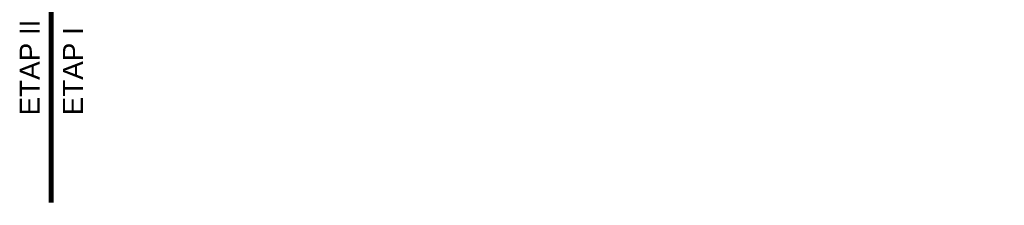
# Model space of a CAD drawing. Header units: centimetres. Extents: x -228435 to 56419, y -89367 to 477256.
# Tile 7 of 53: x -72693 to -43020, y -6487 to -892. Entities that reach past the tile are written whole.
import ezdxf

# ---------------------------------------------------------------- set-up
doc = ezdxf.new("R2010")
doc.units = ezdxf.units.CM
doc.header["$LTSCALE"] = 50
doc.linetypes.add('Kondygnacja -1$0$DIVIDE', pattern=[31.75, 12.7, -6.35, 0, -6.35, 0, -6.35])
doc.layers.add('Kondygnacja -1$0$ARCH_ETAPOWANIE', color=8, linetype='Kondygnacja -1$0$DIVIDE')
doc.styles.add('Kondygnacja -1$0$Arial', font='ARIAL.TTF')

msp = doc.modelspace()

# ---------------------------------------------------------------- linework, layer by layer
at = {"layer": 'Kondygnacja -1$0$ARCH_ETAPOWANIE', "ltscale": 10, "const_width": 150}
msp.add_lwpolyline([(-32748.04, 102637.868), (-71890, 102637.868), (-71890, 102637.868), (-59420, 102643.954), (-59420, 89588.736), (-59020, 89588.736), (-59020, 77200), (-62990, 77200), (-62990, 52880), (-64510, 52880), (-64510, 50140), (-71792.787, 50140), (-71791.154, 44617.85), (-64520, 44617.85), (-64520, 43500), (-62990, 43500), (-62990, 12320), (-64520, 12320), (-64520, 10920), (-71740, 10920), (-71740, -6411.936)], dxfattribs=at)

# ---------------------------------------------------------------- texts
at = {"layer": 'Kondygnacja -1$0$ARCH_ETAPOWANIE', "ltscale": 10, "char_height": 600, "width": 2796.22902, "attachment_point": 1, "rotation": 90, "style": 'Kondygnacja -1$0$Arial'}
for s, insert in [('ETAP II', (-72692.517, -3777.421)), ('ETAP I', (-71388.563, -3774.137))]:
    msp.add_mtext(s, dxfattribs=dict(at, insert=insert))

doc.saveas('drawing.dxf')
